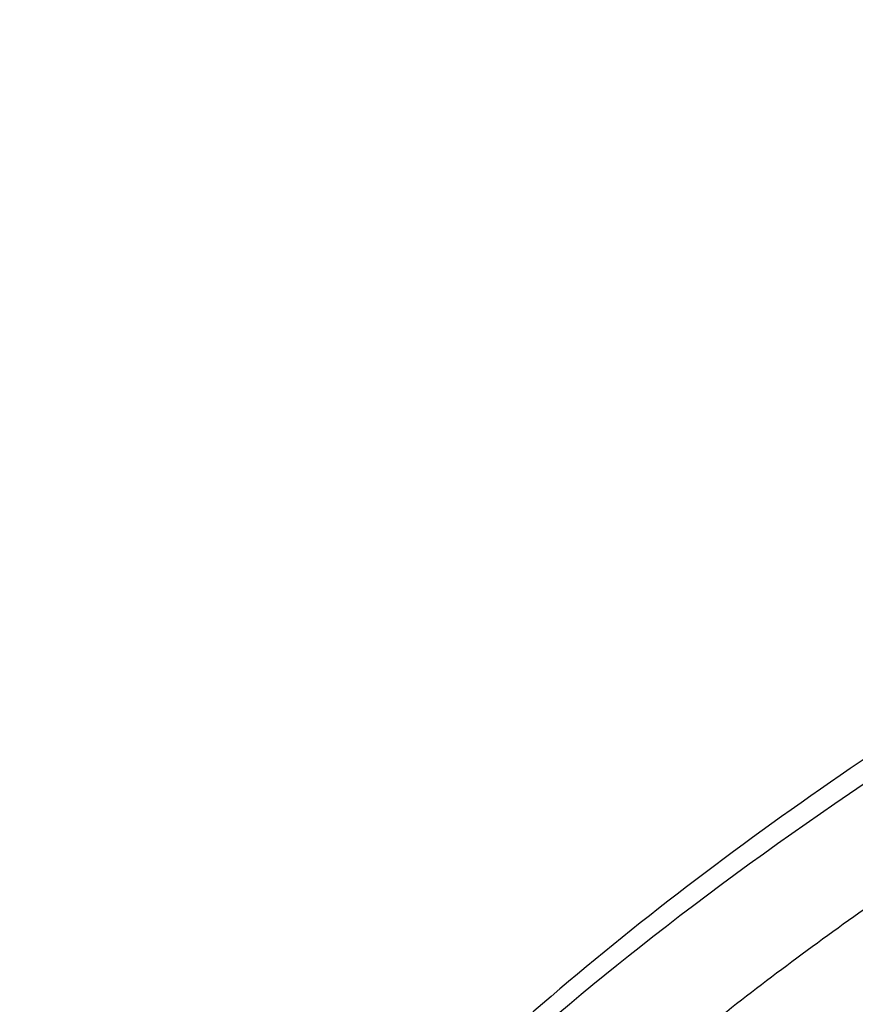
# Model space of a CAD drawing. Header units: millimetres. Extents: x -382 to 385, y -44 to 2191.
# Tile 45 of 256: x -163 to -143, y 14 to 39. Entities that reach past the tile are written whole.
import ezdxf

# ---------------------------------------------------------------- set-up
doc = ezdxf.new("R2010")
doc.units = ezdxf.units.MM
doc.layers.add('ORTHO$8', color=7, linetype='CONTINUOUS', true_color=0xffffff)

msp = doc.modelspace()

# ---------------------------------------------------------------- linework, layer by layer
at = {"layer": 'ORTHO$8', "color": 7, "linetype": 'Continuous'}
msp.add_open_spline([(1, 56.015), (-13.066, 56.015), (-27.102, 55.156), (-54.89, 51.701), (-68.684, 49.102), (-95.571, 42.024), (-108.757, 37.53), (-127.07, 29.169), (-132.926, 26.116), (-143.911, 19.295), (-149.024, 15.533), (-155.36, 9.373), (-157.25, 7.224), (-160.325, 2.856), (-161.539, 0.588), (-163.046, -3.92), (-163.341, -6.136), (-163.073, -9.002), (-162.958, -9.684), (-162.795, -10.352)], degree=3, knots=[0, 0, 0, 0, 0.207023, 0.207023, 0.414047, 0.414047, 0.62107, 0.62107, 0.724581, 0.724581, 0.828093, 0.828093, 0.879849, 0.879849, 0.931605, 0.931605, 0.98336, 0.98336, 1, 1, 1, 1], dxfattribs=at)
at = {"layer": 'ORTHO$8', "color": 252, "linetype": 'Continuous'}
for points, knots in [([(-162.784, -6.936), (-162.776, -6.548), (-162.758, -5.772), (-162.535, -3.934), (-161.889, -1.406), (-160.015, 2.765), (-155.777, 8.709), (-147.581, 16.191), (-136.779, 23.325), (-124.83, 29.605), (-113.704, 34.441), (-103.892, 38.083), (-95.968, 40.707), (-88.002, 43.096), (-78.937, 45.507), (-69.465, 47.677), (-60.536, 49.437), (-51.552, 50.966), (-40.622, 52.506), (-26.856, 53.93), (-14.573, 54.641), (-5.028, 54.897), (-1.009, 54.917), (1, 54.927)], [0, 0, 0, 0, 0.009485, 0.018973, 0.04442, 0.069866, 0.118779, 0.189809, 0.268628, 0.335147, 0.407717, 0.460247, 0.498606, 0.537289, 0.588786, 0.643004, 0.686346, 0.728059, 0.782244, 0.854718, 0.938861, 0.969429, 1, 1, 1, 1]), ([(-160.785, -8.477), (-160.785, -7.763), (-160.675, -6.305), (-160.197, -4.15), (-159.465, -2.091), (-158.559, -0.176), (-157.483, 1.684), (-156.161, 3.622), (-154.479, 5.75), (-152.317, 8.127), (-149.574, 10.762), (-146.194, 13.614), (-142.398, 16.449), (-138.552, 19.028), (-134.962, 21.241), (-131.529, 23.211), (-127.958, 25.136), (-124.043, 27.111), (-119.847, 29.088), (-115.684, 30.922), (-111.822, 32.524), (-108.349, 33.889), (-105.222, 35.062), (-102.392, 36.08), (-99.834, 36.967), (-97.506, 37.747), (-95.309, 38.46), (-93.1, 39.156), (-90.724, 39.881), (-88.07, 40.662), (-85.105, 41.502), (-81.897, 42.37), (-78.553, 43.23), (-75.154, 44.063), (-71.732, 44.857), (-68.412, 45.588), (-65.33, 46.23), (-62.569, 46.778), (-60.031, 47.26), (-57.51, 47.718), (-54.831, 48.182), (-51.89, 48.664), (-48.678, 49.159), (-45.175, 49.662), (-41.339, 50.169), (-37.096, 50.677), (-32.379, 51.177), (-27.15, 51.653), (-21.598, 52.067), (-16.11, 52.384), (-11.057, 52.596), (-6.575, 52.722), (-2.621, 52.784), (-0.15, 52.797), (1, 52.797)], [0, 0, 0, 0, 0.017885, 0.036071, 0.052616, 0.067929, 0.082725, 0.09828, 0.116095, 0.136505, 0.159776, 0.186443, 0.215717, 0.242257, 0.265279, 0.286391, 0.307804, 0.331832, 0.357678, 0.382604, 0.404685, 0.424282, 0.441803, 0.457496, 0.471702, 0.484412, 0.496059, 0.50793, 0.520683, 0.534929, 0.55115, 0.568749, 0.586708, 0.604872, 0.623121, 0.641238, 0.657574, 0.671888, 0.684809, 0.697553, 0.71151, 0.726824, 0.743593, 0.761696, 0.781433, 0.803269, 0.827584, 0.854534, 0.884147, 0.913315, 0.939147, 0.961988, 0.982302, 1, 1, 1, 1])]:
    msp.add_open_spline(points, degree=3, knots=knots, dxfattribs=at)

doc.saveas('drawing.dxf')
